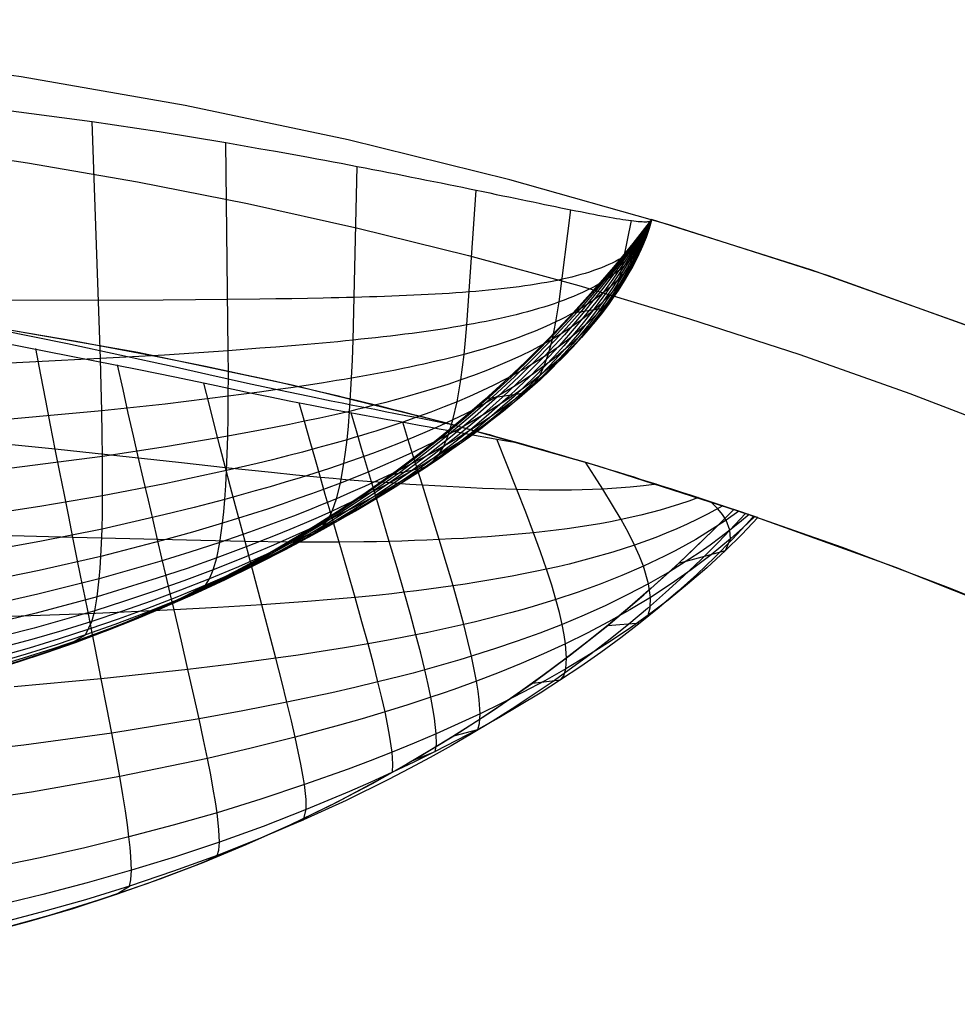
# Model space of a CAD drawing. Header units: millimetres. Extents: x -58 to 58, y -58 to 57.
# Tile 34 of 40: x 9 to 20, y 46 to 57. Entities that reach past the tile are written whole.
import ezdxf

# ---------------------------------------------------------------- set-up
doc = ezdxf.new("R2010")
doc.units = ezdxf.units.MM
doc.header["$MEASUREMENT"] = 0
doc.layers.add('Predefinito', color=5, linetype='Continuous')

msp = doc.modelspace()

# ---------------------------------------------------------------- linework, layer by layer
at = {"layer": 'Predefinito'}
for points in [[(20.39, 53.763), (18.522, 54.435), (16.632, 55.042), (14.722, 55.583), (12.795, 56.058), (10.852, 56.467), (8.897, 56.808), (6.931, 57.081), (4.957, 57.286), (2.976, 57.423), (0.992, 57.491), (-0.992, 57.491), (-2.976, 57.423), (-4.957, 57.286), (-6.931, 57.081), (-8.897, 56.808), (-10.852, 56.467), (-12.795, 56.058), (-14.722, 55.583), (-16.632, 55.042)], [(0, 56.5), (1.254, 56.486), (2.519, 56.444), (3.793, 56.373), (5.077, 56.271), (6.368, 56.14), (7.667, 55.977), (8.971, 55.783), (10.281, 55.557), (11.594, 55.298), (12.911, 55.005), (14.228, 54.679), (15.546, 54.319), (16.864, 53.925), (18.179, 53.496), (19.49, 53.032), (20.797, 52.533)], [(16.413, 55.108), (16.204, 54.841), (15.992, 54.581), (15.777, 54.328), (15.558, 54.083), (15.337, 53.844), (15.113, 53.613), (14.885, 53.388), (14.655, 53.17), (14.422, 52.958), (14.187, 52.753), (13.949, 52.555), (13.708, 52.363), (13.464, 52.177), (13.218, 51.997), (12.97, 51.823), (12.72, 51.656), (12.467, 51.494), (12.212, 51.338), (11.955, 51.187), (11.696, 51.043), (11.435, 50.903), (11.173, 50.769), (10.908, 50.641), (10.642, 50.517), (10.374, 50.399), (10.104, 50.286), (9.56, 50.074), (9.011, 49.881), (8.457, 49.707)], [(16.413, 55.108), (16.188, 54.821), (15.958, 54.54), (15.721, 54.264), (15.477, 53.994), (15.227, 53.729), (14.971, 53.471), (14.708, 53.219), (14.44, 52.974), (14.165, 52.735), (13.885, 52.503), (13.599, 52.278), (13.307, 52.061), (13.01, 51.851), (12.709, 51.648), (12.402, 51.453), (12.09, 51.266), (11.774, 51.086), (11.454, 50.913), (11.13, 50.748), (10.802, 50.591), (10.47, 50.441), (10.135, 50.299), (9.798, 50.164), (9.457, 50.036), (9.114, 49.916), (8.768, 49.802)], [(23.902, 52.297), (22.068, 53.097), (20.206, 53.833), (18.321, 54.503), (16.413, 55.108)], [(21.073, 50.261), (19.326, 50.958), (17.556, 51.595), (15.764, 52.17), (13.954, 52.683), (12.127, 53.134), (10.286, 53.521), (8.433, 53.844), (6.569, 54.103), (4.698, 54.297), (2.821, 54.427), (0.941, 54.492), (-0.941, 54.492), (-2.821, 54.427), (-4.698, 54.297), (-6.569, 54.103), (-8.433, 53.844), (-10.286, 53.521), (-12.127, 53.134), (-13.954, 52.683), (-15.764, 52.17), (-17.556, 51.595)], [(17.391, 51.651), (17.149, 51.406), (16.905, 51.167), (16.657, 50.935), (16.407, 50.709), (16.154, 50.488), (15.898, 50.274), (15.64, 50.066), (15.379, 49.864), (15.116, 49.668), (14.85, 49.477), (14.583, 49.293), (14.314, 49.114), (14.042, 48.941), (13.769, 48.774), (13.495, 48.612), (13.218, 48.456), (12.662, 48.16), (12.1, 47.886), (11.535, 47.633), (10.965, 47.399), (10.393, 47.185), (9.819, 46.989), (9.244, 46.811), (8.668, 46.65)], [(21.253, 50.185), (19.978, 50.706), (18.69, 51.195), (17.391, 51.651)]]:
    msp.add_lwpolyline(points, dxfattribs=at)
at = {"layer": 'Predefinito', "extrusion": (0.459919, 0.537098, 0.707107)}
for points in [[(23.377, 97.594), (23.358, 98.255), (23.352, 98.914), (23.361, 99.571), (23.384, 100.226), (23.421, 100.879), (23.472, 101.53), (23.537, 102.178), (23.618, 102.825), (23.713, 103.469), (23.823, 104.112), (23.948, 104.752), (24.088, 105.39), (24.243, 106.025), (24.414, 106.659), (24.601, 107.29), (24.803, 107.919), (25.021, 108.545), (25.253, 109.164), (25.498, 109.775), (25.756, 110.379), (26.027, 110.975), (26.31, 111.563), (26.606, 112.145), (26.913, 112.719), (27.232, 113.287), (27.562, 113.849), (27.902, 114.404), (28.253, 114.953), (28.985, 116.033), (29.755, 117.091), (30.559, 118.129), (31.394, 119.148), (32.251, 120.147), (33.13, 121.125), (34.033, 122.077), (34.497, 122.541), (34.971, 122.995), (35.456, 123.437), (35.954, 123.866), (36.209, 124.074), (36.467, 124.279), (36.731, 124.479), (36.999, 124.674), (37.272, 124.864), (37.549, 125.047), (37.832, 125.223), (38.118, 125.39), (38.408, 125.549), (38.703, 125.697), (38.852, 125.768), (39.003, 125.836), (39.155, 125.901), (39.308, 125.964), (39.463, 126.023), (39.62, 126.079), (39.778, 126.132), (39.937, 126.182), (40.098, 126.228), (40.259, 126.27), (40.421, 126.308), (40.584, 126.343), (40.747, 126.373), (40.91, 126.398), (41.074, 126.42), (41.238, 126.437), (41.403, 126.45), (41.569, 126.458), (41.735, 126.461), (41.902, 126.46), (42.069, 126.454), (42.236, 126.443), (42.402, 126.428), (42.567, 126.408), (42.731, 126.384), (42.894, 126.355), (43.055, 126.321), (43.215, 126.284), (43.374, 126.242), (43.532, 126.196), (43.688, 126.146), (43.844, 126.092), (43.998, 126.034), (44.152, 125.972), (44.304, 125.907), (44.456, 125.838), (44.606, 125.765), (44.754, 125.689), (44.901, 125.61), (45.045, 125.528), (45.189, 125.443), (45.33, 125.356), (45.469, 125.266), (45.607, 125.174), (45.878, 124.982), (46.142, 124.782), (46.401, 124.574), (46.655, 124.357)], [(15.859, 93.725), (16.806, 94.121), (17.751, 94.542), (18.695, 94.988), (19.637, 95.459), (20.577, 95.955), (21.513, 96.476), (22.447, 97.023), (23.377, 97.594)], [(45.634, 129.75), (45.323, 129.9), (45.166, 129.971), (45.008, 130.039), (44.85, 130.103), (44.69, 130.165), (44.529, 130.223), (44.367, 130.279), (44.205, 130.331), (44.041, 130.38), (43.876, 130.426), (43.71, 130.469), (43.543, 130.508), (43.375, 130.543), (43.206, 130.576), (43.036, 130.605), (42.865, 130.63), (42.694, 130.651), (42.522, 130.669), (42.351, 130.683), (42.179, 130.694), (42.008, 130.7), (41.837, 130.704), (41.666, 130.703), (41.495, 130.699), (41.325, 130.691), (41.155, 130.68), (40.984, 130.665), (40.814, 130.647), (40.644, 130.625), (40.475, 130.599), (40.305, 130.57), (40.135, 130.538), (39.966, 130.502), (39.798, 130.463), (39.631, 130.421), (39.465, 130.376), (39.3, 130.328), (39.136, 130.277), (38.974, 130.223), (38.652, 130.108), (38.335, 129.983), (38.022, 129.847), (37.712, 129.702), (37.406, 129.548), (37.103, 129.385), (36.804, 129.214), (36.51, 129.037), (36.22, 128.853), (35.935, 128.663), (35.655, 128.468), (35.38, 128.268), (34.84, 127.855), (34.315, 127.424), (33.804, 126.979), (33.303, 126.521), (32.812, 126.051), (32.331, 125.572), (31.391, 124.586), (30.476, 123.573), (29.586, 122.541), (28.721, 121.493), (27.884, 120.425), (27.08, 119.337), (26.309, 118.225), (25.576, 117.088), (25.224, 116.51), (24.881, 115.925), (24.55, 115.333), (24.228, 114.734), (23.918, 114.128), (23.619, 113.514), (23.331, 112.893), (23.055, 112.265), (22.792, 111.632), (22.543, 110.996), (22.307, 110.358), (22.086, 109.716), (21.877, 109.071), (21.683, 108.423), (21.502, 107.772), (21.334, 107.118), (21.18, 106.461), (21.039, 105.8), (20.911, 105.137), (20.796, 104.47), (20.695, 103.801), (20.607, 103.128), (20.532, 102.453), (20.47, 101.774), (20.422, 101.092), (20.386, 100.408)], [(20.386, 100.408), (19.418, 99.871), (18.447, 99.363), (17.474, 98.882), (16.499, 98.43)]]:
    msp.add_lwpolyline(points, dxfattribs=at)
at = {"layer": 'Predefinito', "extrusion": (0, 1, 0)}
for points in [[(-16.413, 35), (-16.413, 60)], [(-16.413, 60), (-16.413, 190.552)], [(-17.391, 60.006), (-17.391, 192.542)]]:
    msp.add_lwpolyline(points, dxfattribs=at)
at = {"layer": 'Predefinito', "extrusion": (0.992423, 0.075303, -0.097084)}
msp.add_lwpolyline([(52.618, 30.371), (52.809, 30.128)], dxfattribs=at)
at = {"layer": 'Predefinito', "extrusion": (0.991323, 0.076877, -0.106629)}
msp.add_lwpolyline([(52.365, 30.672), (52.574, 30.384)], dxfattribs=at)
at = {"layer": 'Predefinito', "extrusion": (0.990917, 0.076454, -0.110622)}
msp.add_lwpolyline([(52.249, 30.821), (52.465, 30.511)], dxfattribs=at)
at = {"layer": 'Predefinito', "extrusion": (0.990616, 0.075263, -0.114084)}
msp.add_lwpolyline([(52.14, 30.973), (52.361, 30.642)], dxfattribs=at)
at = {"layer": 'Predefinito', "extrusion": (0.9905, 0.069824, -0.118464)}
msp.add_lwpolyline([(51.96, 31.294), (52.171, 30.939)], dxfattribs=at)
at = {"layer": 'Predefinito', "extrusion": (0.990697, 0.065644, -0.11921)}
msp.add_lwpolyline([(51.893, 31.477), (52.085, 31.133)], dxfattribs=at)
at = {"layer": 'Predefinito', "extrusion": (0.991001, 0.060837, -0.119227)}
msp.add_lwpolyline([(51.843, 31.691), (52.003, 31.381)], dxfattribs=at)
at = {"layer": 'Predefinito', "extrusion": (0.990583, 0.054058, -0.125793)}
msp.add_lwpolyline([(51.723, 32.347), (51.802, 32.166)], dxfattribs=at)
at = {"layer": 'Predefinito', "extrusion": (-0.000582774, 0.999913, 0.013212)}
msp.add_lwpolyline([(-17.175, 59.322), (-17.695, 47.541)], dxfattribs=at)
at = {"layer": 'Predefinito', "extrusion": (1, 0, 0)}
for points in [[(51.651, 190.573), (51.651, 192.542)], [(48.456, 60.003), (48.456, 197.682)]]:
    msp.add_lwpolyline(points, dxfattribs=at)
at = {"layer": 'Predefinito'}
for points in [[(8.139, 56.488, 29.578), (9.741, 56.276, 29.616), (10.539, 56.156, 29.631), (11.334, 56.026, 29.661), (11.731, 55.957, 29.689), (11.929, 55.922, 29.708), (12.126, 55.887, 29.732), (12.322, 55.851, 29.763), (12.42, 55.833, 29.78), (12.517, 55.815, 29.8), (12.614, 55.797, 29.821), (12.71, 55.779, 29.844), (12.806, 55.76, 29.87), (12.901, 55.742, 29.898), (12.996, 55.724, 29.928), (13.09, 55.706, 29.961), (13.183, 55.688, 29.995), (13.276, 55.669, 30.033), (13.368, 55.651, 30.072), (13.459, 55.633, 30.113), (13.55, 55.615, 30.157), (13.639, 55.597, 30.203), (13.728, 55.579, 30.25), (13.816, 55.561, 30.3), (13.903, 55.544, 30.352), (13.989, 55.526, 30.405), (14.074, 55.509, 30.46), (14.158, 55.492, 30.518), (14.241, 55.475, 30.576), (14.322, 55.458, 30.637), (14.403, 55.441, 30.699), (14.482, 55.425, 30.763), (14.56, 55.408, 30.829), (14.637, 55.392, 30.896), (14.712, 55.377, 30.964), (14.786, 55.361, 31.034), (14.859, 55.346, 31.106), (14.931, 55.331, 31.179), (15.001, 55.317, 31.254), (15.07, 55.302, 31.33), (15.137, 55.289, 31.408), (15.202, 55.275, 31.487), (15.267, 55.262, 31.567), (15.329, 55.249, 31.649), (15.391, 55.237, 31.732), (15.45, 55.225, 31.817), (15.508, 55.213, 31.902), (15.564, 55.202, 31.99), (15.619, 55.191, 32.078), (15.672, 55.181, 32.167), (15.723, 55.171, 32.258), (15.773, 55.161, 32.35), (15.821, 55.152, 32.443), (15.867, 55.144, 32.536), (15.911, 55.136, 32.631), (15.954, 55.129, 32.727), (15.994, 55.122, 32.824), (16.033, 55.115, 32.922), (16.071, 55.109, 33.02), (16.106, 55.104, 33.12), (16.139, 55.099, 33.22), (16.171, 55.095, 33.321), (16.2, 55.091, 33.423), (16.228, 55.088, 33.525), (16.254, 55.086, 33.628), (16.278, 55.084, 33.731), (16.3, 55.083, 33.835), (16.32, 55.082, 33.94), (16.338, 55.082, 34.045), (16.354, 55.082, 34.15), (16.368, 55.083, 34.256), (16.381, 55.085, 34.362), (16.391, 55.087, 34.468), (16.399, 55.09, 34.574), (16.406, 55.094, 34.68), (16.41, 55.098, 34.787), (16.412, 55.102, 34.893), (16.413, 55.108, 35)], [(9.457, 50.036, 60), (9.663, 50.153, 52.041), (9.739, 50.315, 48.86), (9.772, 50.442, 47.273), (9.802, 50.609, 45.691), (9.827, 50.822, 44.118), (9.837, 50.948, 43.337), (9.846, 51.089, 42.558), (9.854, 51.245, 41.784), (9.86, 51.416, 41.014), (9.864, 51.605, 40.249), (9.866, 51.811, 39.489), (9.867, 52.036, 38.735), (9.865, 52.28, 37.987), (9.862, 52.543, 37.248), (9.857, 52.825, 36.517), (9.85, 53.124, 35.797), (9.841, 53.445, 35.088), (9.83, 53.787, 34.396), (9.741, 56.276, 29.616)], [(10.802, 50.591, 60), (11.093, 50.746, 50.515), (11.141, 50.823, 48.936), (11.186, 50.93, 47.358), (11.228, 51.072, 45.786), (11.265, 51.255, 44.222), (11.297, 51.486, 42.669), (11.311, 51.621, 41.898), (11.324, 51.77, 41.13), (11.335, 51.934, 40.367), (11.344, 52.114, 39.608), (11.352, 52.31, 38.854), (11.358, 52.523, 38.106), (11.362, 52.753, 37.366), (11.365, 53, 36.633), (11.366, 53.262, 35.909), (11.365, 53.543, 35.195), (11.334, 56.026, 29.661)], [(12.09, 51.266, 60), (12.431, 51.38, 50.645), (12.55, 51.519, 47.532), (12.605, 51.631, 45.98), (12.656, 51.778, 44.435), (12.702, 51.965, 42.899), (12.744, 52.198, 41.375), (12.763, 52.333, 40.619), (12.781, 52.481, 39.866), (12.797, 52.644, 39.118), (12.811, 52.82, 38.374), (12.824, 53.011, 37.637), (12.836, 53.217, 36.906), (12.846, 53.435, 36.183), (12.854, 53.669, 35.468), (12.901, 55.742, 29.898)], [(13.307, 52.061, 60), (13.741, 52.162, 49.425), (13.873, 52.297, 46.412), (13.934, 52.404, 44.913), (13.991, 52.543, 43.42), (14.044, 52.719, 41.937), (14.093, 52.934, 40.466), (14.137, 53.194, 39.008), (14.176, 53.499, 37.569), (14.193, 53.668, 36.859), (14.209, 53.85, 36.154), (14.322, 55.458, 30.637)], [(14.44, 52.974, 60), (14.899, 53.041, 48.49), (15.021, 53.156, 45.624), (15.078, 53.246, 44.198), (15.132, 53.361, 42.779), (15.182, 53.505, 41.367), (15.229, 53.68, 39.965), (15.271, 53.887, 38.576), (15.31, 54.125, 37.204), (15.45, 55.225, 31.817)], [(16.413, 55.108, 38.75), (16.405, 55.076, 38.653), (16.397, 55.044, 38.556), (16.386, 55.013, 38.459), (16.374, 54.983, 38.362), (16.36, 54.954, 38.265), (16.344, 54.925, 38.169), (16.326, 54.897, 38.073), (16.307, 54.869, 37.977), (16.286, 54.843, 37.881), (16.263, 54.816, 37.786), (16.239, 54.791, 37.691), (16.213, 54.766, 37.596), (16.185, 54.742, 37.502), (16.155, 54.718, 37.409), (16.124, 54.695, 37.316), (16.091, 54.673, 37.223), (16.056, 54.651, 37.131), (16.02, 54.63, 37.04), (15.982, 54.609, 36.95), (15.943, 54.589, 36.86), (15.902, 54.57, 36.772), (15.859, 54.551, 36.684), (15.814, 54.533, 36.596), (15.768, 54.516, 36.51), (15.721, 54.499, 36.425), (15.672, 54.482, 36.34), (15.621, 54.466, 36.256), (15.569, 54.451, 36.174), (15.515, 54.436, 36.092), (15.46, 54.422, 36.012), (15.404, 54.408, 35.932), (15.346, 54.395, 35.854), (15.286, 54.382, 35.777), (15.225, 54.37, 35.701), (15.163, 54.358, 35.626), (15.1, 54.347, 35.552), (15.035, 54.336, 35.48), (14.968, 54.326, 35.409), (14.901, 54.316, 35.339), (14.832, 54.306, 35.27), (14.762, 54.297, 35.203), (14.69, 54.289, 35.137), (14.618, 54.28, 35.072), (14.544, 54.273, 35.009), (14.469, 54.265, 34.947), (14.393, 54.258, 34.887), (14.316, 54.251, 34.827), (14.238, 54.245, 34.77), (14.159, 54.239, 34.713), (14.079, 54.233, 34.659), (13.998, 54.227, 34.605), (13.915, 54.222, 34.554), (13.832, 54.217, 34.504), (13.748, 54.213, 34.455), (13.663, 54.208, 34.408), (13.578, 54.204, 34.363), (13.491, 54.2, 34.32), (13.404, 54.197, 34.278), (13.316, 54.193, 34.239), (13.228, 54.19, 34.201), (13.138, 54.187, 34.165), (13.048, 54.184, 34.131), (12.958, 54.181, 34.099), (12.867, 54.179, 34.069), (12.775, 54.176, 34.041), (12.683, 54.174, 34.015), (12.59, 54.172, 33.991), (12.497, 54.17, 33.969), (12.31, 54.167, 33.929), (12.122, 54.163, 33.895), (11.932, 54.16, 33.867), (11.741, 54.158, 33.843), (11.358, 54.153, 33.804), (10.59, 54.146, 33.751), (6.69, 54.141, 33.572)], [(16.413, 55.108, 40), (16.403, 55.067, 39.906), (16.392, 55.027, 39.813), (16.379, 54.987, 39.719), (16.365, 54.949, 39.625), (16.349, 54.911, 39.532), (16.331, 54.873, 39.439), (16.312, 54.836, 39.346), (16.291, 54.8, 39.253), (16.268, 54.765, 39.161), (16.244, 54.73, 39.069), (16.218, 54.696, 38.977), (16.191, 54.662, 38.886), (16.161, 54.63, 38.795), (16.131, 54.598, 38.705), (16.098, 54.566, 38.616), (16.064, 54.535, 38.526), (16.028, 54.505, 38.438), (15.991, 54.475, 38.35), (15.952, 54.447, 38.263), (15.912, 54.418, 38.176), (15.87, 54.391, 38.091), (15.827, 54.364, 38.006), (15.782, 54.337, 37.921), (15.735, 54.311, 37.838), (15.687, 54.286, 37.756), (15.637, 54.261, 37.674), (15.587, 54.237, 37.593), (15.534, 54.214, 37.513), (15.48, 54.191, 37.435), (15.425, 54.168, 37.357), (15.368, 54.146, 37.28), (15.31, 54.125, 37.204), (15.251, 54.104, 37.13), (15.19, 54.084, 37.056), (15.128, 54.064, 36.984), (15.064, 54.045, 36.913), (15, 54.026, 36.843), (14.934, 54.008, 36.774), (14.867, 53.99, 36.706), (14.798, 53.973, 36.64), (14.728, 53.956, 36.575), (14.658, 53.94, 36.511), (14.586, 53.924, 36.448), (14.513, 53.908, 36.387), (14.438, 53.893, 36.326), (14.363, 53.878, 36.268), (14.287, 53.864, 36.21), (14.209, 53.85, 36.154), (14.131, 53.836, 36.099), (14.051, 53.823, 36.046), (13.971, 53.81, 35.994), (13.89, 53.797, 35.944), (13.808, 53.785, 35.895), (13.725, 53.773, 35.847), (13.641, 53.762, 35.802), (13.556, 53.75, 35.758), (13.471, 53.739, 35.715), (13.385, 53.729, 35.674), (13.298, 53.718, 35.635), (13.21, 53.708, 35.598), (13.122, 53.698, 35.563), (13.033, 53.688, 35.529), (12.944, 53.679, 35.498), (12.854, 53.669, 35.468), (12.764, 53.66, 35.44), (12.673, 53.651, 35.414), (12.581, 53.643, 35.39), (12.49, 53.634, 35.367), (12.305, 53.618, 35.327), (12.119, 53.602, 35.292), (11.931, 53.586, 35.263), (11.743, 53.572, 35.237), (11.365, 53.543, 35.195), (10.605, 53.491, 35.135), (8.298, 53.371, 34.998)], [(16.413, 55.108, 51.25), (16.339, 54.962, 51.161), (16.262, 54.817, 51.073), (16.182, 54.675, 50.984), (16.099, 54.534, 50.897), (16.012, 54.396, 50.809), (15.922, 54.259, 50.723), (15.829, 54.125, 50.637), (15.732, 53.992, 50.553), (15.631, 53.862, 50.469), (15.527, 53.734, 50.387), (15.42, 53.608, 50.307), (15.309, 53.485, 50.227), (15.195, 53.363, 50.15), (15.078, 53.244, 50.074), (14.958, 53.126, 49.999), (14.834, 53.011, 49.927), (14.708, 52.898, 49.857), (14.578, 52.787, 49.788), (14.445, 52.678, 49.722), (14.31, 52.571, 49.658), (14.172, 52.466, 49.596), (14.031, 52.363, 49.537), (13.887, 52.261, 49.48), (13.741, 52.162, 49.425), (13.592, 52.065, 49.373), (13.441, 51.97, 49.323), (13.288, 51.876, 49.276), (13.133, 51.785, 49.232), (12.975, 51.695, 49.191), (12.816, 51.607, 49.153), (12.655, 51.521, 49.119), (12.492, 51.437, 49.087), (12.328, 51.354, 49.06), (12.162, 51.273, 49.035), (11.994, 51.194, 49.013), (11.826, 51.117, 48.994), (11.485, 50.967, 48.962), (11.141, 50.823, 48.936), (10.794, 50.687, 48.914), (10.445, 50.556, 48.894), (10.093, 50.432, 48.877), (9.739, 50.315, 48.86), (9.382, 50.203, 48.844), (9.023, 50.098, 48.828), (8.3, 49.907, 48.798)], [(16.413, 55.108, 50), (16.346, 54.962, 49.899), (16.276, 54.819, 49.798), (16.202, 54.678, 49.697), (16.124, 54.538, 49.597), (16.043, 54.401, 49.497), (15.957, 54.267, 49.398), (15.868, 54.134, 49.301), (15.776, 54.003, 49.204), (15.679, 53.875, 49.109), (15.578, 53.749, 49.015), (15.474, 53.626, 48.923), (15.366, 53.505, 48.833), (15.255, 53.385, 48.744), (15.14, 53.269, 48.657), (15.021, 53.154, 48.573), (14.899, 53.041, 48.49), (14.774, 52.931, 48.41), (14.645, 52.823, 48.332), (14.513, 52.717, 48.256), (14.378, 52.613, 48.183), (14.24, 52.511, 48.112), (14.099, 52.411, 48.045), (13.955, 52.313, 47.979), (13.808, 52.217, 47.917), (13.659, 52.124, 47.857), (13.507, 52.032, 47.801), (13.353, 51.942, 47.747), (13.196, 51.853, 47.697), (13.038, 51.767, 47.65), (12.877, 51.682, 47.607), (12.714, 51.6, 47.567), (12.55, 51.519, 47.532), (12.384, 51.439, 47.5), (12.216, 51.362, 47.472), (12.047, 51.286, 47.447), (11.877, 51.211, 47.425), (11.533, 51.068, 47.388), (11.186, 50.93, 47.358), (10.836, 50.799, 47.333), (10.484, 50.674, 47.311), (10.129, 50.555, 47.292), (9.772, 50.442, 47.273), (9.052, 50.234, 47.236), (8.323, 50.05, 47.202)], [(16.413, 55.108, 41.25), (16.387, 55.012, 41.071), (16.356, 54.918, 40.892), (16.318, 54.828, 40.713), (16.274, 54.74, 40.536), (16.224, 54.654, 40.36), (16.167, 54.572, 40.185), (16.104, 54.492, 40.012), (16.07, 54.453, 39.926), (16.035, 54.414, 39.841), (15.998, 54.377, 39.756), (15.96, 54.34, 39.672), (15.92, 54.303, 39.589), (15.879, 54.268, 39.506), (15.836, 54.233, 39.424), (15.792, 54.198, 39.343), (15.746, 54.164, 39.262), (15.699, 54.131, 39.183), (15.65, 54.098, 39.104), (15.6, 54.066, 39.026), (15.549, 54.035, 38.948), (15.496, 54.004, 38.872), (15.442, 53.974, 38.797), (15.386, 53.944, 38.722), (15.329, 53.915, 38.649), (15.271, 53.887, 38.576), (15.212, 53.859, 38.505), (15.151, 53.831, 38.435), (15.089, 53.804, 38.365), (15.025, 53.778, 38.297), (14.961, 53.752, 38.23), (14.895, 53.727, 38.164), (14.828, 53.702, 38.099), (14.76, 53.678, 38.035), (14.691, 53.654, 37.973), (14.62, 53.63, 37.911), (14.549, 53.607, 37.851), (14.476, 53.585, 37.792), (14.403, 53.563, 37.735), (14.328, 53.541, 37.678), (14.176, 53.499, 37.569), (14.098, 53.479, 37.516), (14.019, 53.459, 37.465), (13.94, 53.44, 37.415), (13.859, 53.421, 37.367), (13.778, 53.402, 37.319), (13.696, 53.383, 37.274), (13.613, 53.365, 37.23), (13.529, 53.347, 37.187), (13.445, 53.33, 37.146), (13.36, 53.313, 37.106), (13.274, 53.296, 37.069), (13.187, 53.28, 37.033), (13.1, 53.264, 36.998), (13.013, 53.248, 36.966), (12.924, 53.232, 36.935), (12.836, 53.217, 36.906), (12.746, 53.201, 36.878), (12.657, 53.186, 36.853), (12.566, 53.172, 36.829), (12.476, 53.157, 36.807), (12.293, 53.129, 36.767), (12.109, 53.102, 36.732), (11.924, 53.075, 36.702), (11.739, 53.049, 36.676), (11.365, 53, 36.633), (10.614, 52.907, 36.568), (9.857, 52.825, 36.517), (8.328, 52.687, 36.42)], [(16.413, 55.108, 48.75), (16.353, 54.964, 48.636), (16.289, 54.823, 48.523), (16.221, 54.684, 48.41), (16.148, 54.547, 48.297), (16.072, 54.413, 48.186), (15.992, 54.281, 48.075), (15.907, 54.151, 47.965), (15.818, 54.023, 47.857), (15.725, 53.898, 47.75), (15.628, 53.776, 47.645), (15.527, 53.655, 47.541), (15.421, 53.537, 47.44), (15.312, 53.422, 47.34), (15.199, 53.308, 47.243), (15.082, 53.197, 47.148), (14.961, 53.089, 47.055), (14.837, 52.982, 46.965), (14.709, 52.878, 46.877), (14.578, 52.776, 46.793), (14.443, 52.676, 46.711), (14.305, 52.578, 46.632), (14.164, 52.482, 46.555), (14.02, 52.388, 46.482), (13.873, 52.297, 46.412), (13.723, 52.207, 46.345), (13.57, 52.119, 46.282), (13.415, 52.033, 46.222), (13.257, 51.949, 46.165), (13.097, 51.867, 46.113), (12.935, 51.786, 46.064), (12.771, 51.708, 46.02), (12.605, 51.631, 45.98), (12.437, 51.555, 45.944), (12.268, 51.481, 45.913), (12.097, 51.409, 45.885), (11.925, 51.339, 45.86), (11.578, 51.202, 45.819), (11.228, 51.072, 45.786), (10.874, 50.947, 45.758), (10.519, 50.829, 45.734), (9.802, 50.609, 45.691), (9.076, 50.411, 45.65), (8.343, 50.237, 45.612)], [(16.413, 55.108, 42.5), (16.382, 54.999, 42.33), (16.346, 54.892, 42.16), (16.304, 54.789, 41.991), (16.256, 54.688, 41.823), (16.202, 54.589, 41.656), (16.142, 54.494, 41.49), (16.076, 54.401, 41.326), (16.004, 54.31, 41.164), (15.927, 54.223, 41.004), (15.843, 54.138, 40.847), (15.754, 54.055, 40.692), (15.66, 53.975, 40.54), (15.56, 53.898, 40.392), (15.455, 53.823, 40.246), (15.344, 53.75, 40.104), (15.229, 53.68, 39.965), (15.108, 53.612, 39.831), (14.983, 53.546, 39.7), (14.852, 53.482, 39.574), (14.718, 53.421, 39.452), (14.579, 53.361, 39.334), (14.435, 53.304, 39.221), (14.288, 53.248, 39.112), (14.137, 53.194, 39.008), (13.982, 53.142, 38.909), (13.823, 53.092, 38.816), (13.662, 53.043, 38.727), (13.497, 52.996, 38.644), (13.413, 52.973, 38.605), (13.329, 52.95, 38.567), (13.244, 52.927, 38.531), (13.159, 52.905, 38.496), (13.073, 52.884, 38.463), (12.986, 52.862, 38.432), (12.899, 52.841, 38.402), (12.811, 52.82, 38.374), (12.723, 52.8, 38.348), (12.634, 52.78, 38.323), (12.456, 52.74, 38.279), (12.275, 52.701, 38.24), (12.094, 52.664, 38.206), (11.911, 52.627, 38.176), (11.727, 52.592, 38.15), (11.358, 52.523, 38.106), (10.615, 52.395, 38.04), (9.865, 52.28, 37.987), (8.349, 52.087, 37.888)], [(16.413, 55.108, 47.5), (16.359, 54.968, 47.374), (16.301, 54.83, 47.248), (16.239, 54.695, 47.123), (16.172, 54.562, 46.999), (16.1, 54.431, 46.875), (16.024, 54.303, 46.753), (15.944, 54.177, 46.631), (15.859, 54.054, 46.512), (15.769, 53.933, 46.393), (15.675, 53.815, 46.277), (15.577, 53.699, 46.162), (15.474, 53.586, 46.05), (15.367, 53.475, 45.94), (15.256, 53.366, 45.832), (15.141, 53.26, 45.727), (15.021, 53.156, 45.624), (14.898, 53.054, 45.524), (14.771, 52.955, 45.427), (14.64, 52.858, 45.334), (14.505, 52.763, 45.243), (14.368, 52.67, 45.155), (14.226, 52.579, 45.071), (14.082, 52.49, 44.99), (13.934, 52.404, 44.913), (13.783, 52.319, 44.839), (13.629, 52.236, 44.768), (13.473, 52.155, 44.702), (13.314, 52.076, 44.64), (13.153, 51.999, 44.582), (12.989, 51.924, 44.528), (12.823, 51.85, 44.479), (12.656, 51.778, 44.435), (12.486, 51.707, 44.396), (12.315, 51.638, 44.361), (12.143, 51.571, 44.33), (11.969, 51.505, 44.303), (11.619, 51.377, 44.258), (11.265, 51.255, 44.222), (10.908, 51.139, 44.191), (10.55, 51.028, 44.165), (9.827, 50.822, 44.118), (9.095, 50.638, 44.074), (8.357, 50.474, 44.032)], [(16.413, 55.108, 43.75), (16.377, 54.988, 43.59), (16.336, 54.871, 43.431), (16.289, 54.756, 43.272), (16.237, 54.644, 43.114), (16.179, 54.535, 42.956), (16.115, 54.428, 42.801), (16.046, 54.324, 42.647), (15.971, 54.223, 42.494), (15.891, 54.124, 42.344), (15.805, 54.028, 42.196), (15.714, 53.935, 42.051), (15.618, 53.844, 41.908), (15.516, 53.756, 41.768), (15.41, 53.67, 41.631), (15.298, 53.586, 41.497), (15.182, 53.505, 41.367), (15.061, 53.426, 41.241), (14.935, 53.349, 41.118), (14.805, 53.275, 40.999), (14.671, 53.203, 40.884), (14.532, 53.133, 40.773), (14.39, 53.065, 40.666), (14.243, 52.999, 40.564), (14.093, 52.934, 40.466), (13.939, 52.872, 40.373), (13.782, 52.811, 40.284), (13.622, 52.753, 40.201), (13.459, 52.695, 40.122), (13.293, 52.64, 40.049), (13.124, 52.585, 39.982), (13.039, 52.559, 39.951), (12.954, 52.533, 39.921), (12.867, 52.507, 39.893), (12.781, 52.481, 39.866), (12.606, 52.431, 39.818), (12.429, 52.383, 39.775), (12.251, 52.335, 39.737), (12.072, 52.289, 39.705), (11.891, 52.243, 39.676), (11.709, 52.199, 39.65), (11.344, 52.114, 39.608), (10.608, 51.955, 39.542), (9.866, 51.811, 39.489), (9.117, 51.683, 39.438), (8.363, 51.569, 39.389)], [(16.413, 55.108, 46.25), (16.365, 54.973, 46.112), (16.313, 54.84, 45.975), (16.256, 54.71, 45.838), (16.194, 54.582, 45.702), (16.128, 54.457, 45.567), (16.056, 54.334, 45.433), (15.98, 54.214, 45.3), (15.898, 54.096, 45.169), (15.812, 53.981, 45.039), (15.721, 53.869, 44.912), (15.625, 53.759, 44.787), (15.525, 53.651, 44.664), (15.42, 53.546, 44.543), (15.31, 53.444, 44.425), (15.196, 53.344, 44.31), (15.078, 53.246, 44.198), (14.956, 53.15, 44.089), (14.829, 53.057, 43.983), (14.699, 52.966, 43.88), (14.564, 52.877, 43.781), (14.426, 52.791, 43.686), (14.285, 52.706, 43.593), (14.14, 52.624, 43.505), (13.991, 52.543, 43.42), (13.839, 52.465, 43.34), (13.685, 52.388, 43.263), (13.527, 52.313, 43.19), (13.367, 52.24, 43.122), (13.204, 52.169, 43.059), (13.039, 52.099, 43.001), (12.872, 52.031, 42.947), (12.702, 51.965, 42.899), (12.531, 51.9, 42.857), (12.359, 51.837, 42.819), (12.184, 51.775, 42.786), (12.009, 51.714, 42.756), (11.832, 51.655, 42.731), (11.654, 51.598, 42.708), (11.297, 51.486, 42.669), (10.937, 51.379, 42.636), (10.575, 51.278, 42.608), (9.846, 51.089, 42.558), (9.109, 50.92, 42.51), (8.366, 50.771, 42.465)], [(16.413, 55.108, 45), (16.371, 54.979, 44.851), (16.325, 54.853, 44.702), (16.273, 54.73, 44.554), (16.216, 54.609, 44.407), (16.154, 54.491, 44.26), (16.086, 54.375, 44.115), (16.014, 54.262, 43.971), (15.936, 54.152, 43.829), (15.852, 54.044, 43.689), (15.764, 53.939, 43.552), (15.671, 53.837, 43.416), (15.573, 53.737, 43.283), (15.469, 53.639, 43.152), (15.362, 53.544, 43.025), (15.249, 53.451, 42.9), (15.132, 53.361, 42.779), (15.01, 53.273, 42.661), (14.884, 53.187, 42.546), (14.754, 53.104, 42.435), (14.62, 53.023, 42.328), (14.481, 52.944, 42.224), (14.339, 52.867, 42.125), (14.194, 52.792, 42.029), (14.044, 52.719, 41.937), (13.892, 52.647, 41.85), (13.736, 52.578, 41.767), (13.577, 52.511, 41.689), (13.415, 52.445, 41.616), (13.251, 52.381, 41.547), (13.084, 52.318, 41.485), (12.915, 52.257, 41.427), (12.744, 52.198, 41.375), (12.571, 52.14, 41.33), (12.397, 52.083, 41.289), (12.221, 52.028, 41.254), (12.043, 51.974, 41.222), (11.864, 51.921, 41.195), (11.685, 51.87, 41.171), (11.324, 51.77, 41.13), (10.96, 51.675, 41.095), (10.595, 51.584, 41.066), (9.86, 51.416, 41.014), (9.117, 51.266, 40.964), (8.368, 51.133, 40.917)], [(16.413, 55.108, 56.25), (16.21, 54.823, 56.174), (16.001, 54.543, 56.098), (15.784, 54.268, 56.023), (15.559, 54, 55.95), (15.325, 53.738, 55.879), (15.083, 53.483, 55.81), (14.833, 53.234, 55.744), (14.574, 52.993, 55.681), (14.308, 52.757, 55.621), (14.035, 52.529, 55.566), (13.754, 52.307, 55.514), (13.465, 52.093, 55.466), (13.17, 51.885, 55.422), (12.868, 51.685, 55.383), (12.56, 51.491, 55.349), (12.247, 51.305, 55.321), (11.927, 51.126, 55.298), (11.603, 50.955, 55.281), (11.275, 50.79, 55.267), (10.942, 50.633, 55.256), (10.606, 50.484, 55.246), (10.267, 50.341, 55.238), (9.925, 50.206, 55.231), (9.58, 50.078, 55.224), (9.232, 49.958, 55.216), (8.882, 49.844, 55.21), (8.53, 49.736, 55.203)], [(16.413, 55.108, 55), (16.222, 54.821, 54.898), (16.023, 54.539, 54.798), (15.815, 54.264, 54.698), (15.598, 53.995, 54.601), (15.372, 53.733, 54.506), (15.136, 53.478, 54.414), (14.89, 53.23, 54.326), (14.635, 52.99, 54.242), (14.372, 52.756, 54.163), (14.1, 52.529, 54.088), (13.82, 52.31, 54.019), (13.532, 52.097, 53.955), (13.236, 51.892, 53.897), (12.933, 51.694, 53.845), (12.623, 51.503, 53.799), (12.307, 51.319, 53.762), (11.986, 51.143, 53.732), (11.659, 50.973, 53.708), (11.328, 50.811, 53.69), (10.993, 50.656, 53.675), (10.654, 50.508, 53.662), (10.313, 50.368, 53.651), (9.969, 50.234, 53.641), (9.622, 50.108, 53.632), (9.272, 49.988, 53.622), (8.92, 49.875, 53.613), (8.566, 49.769, 53.604)], [(16.413, 55.108, 53.75), (16.235, 54.819, 53.623), (16.047, 54.536, 53.497), (15.95, 54.397, 53.435), (15.85, 54.259, 53.373), (15.747, 54.124, 53.312), (15.642, 53.99, 53.251), (15.533, 53.859, 53.191), (15.422, 53.729, 53.133), (15.309, 53.601, 53.075), (15.192, 53.475, 53.018), (15.073, 53.351, 52.963), (14.952, 53.228, 52.908), (14.827, 53.108, 52.855), (14.701, 52.989, 52.803), (14.571, 52.872, 52.753), (14.44, 52.757, 52.704), (14.306, 52.644, 52.657), (14.169, 52.533, 52.611), (14.03, 52.424, 52.567), (13.889, 52.316, 52.524), (13.746, 52.211, 52.483), (13.601, 52.107, 52.444), (13.453, 52.005, 52.407), (13.304, 51.905, 52.372), (13.153, 51.807, 52.338), (12.999, 51.71, 52.307), (12.844, 51.615, 52.277), (12.688, 51.523, 52.25), (12.529, 51.431, 52.225), (12.369, 51.342, 52.203), (12.045, 51.169, 52.166), (11.715, 51.003, 52.136), (11.381, 50.844, 52.113), (11.044, 50.692, 52.094), (10.703, 50.547, 52.079), (10.359, 50.409, 52.065), (10.012, 50.277, 52.052), (9.663, 50.153, 52.041), (9.311, 50.036, 52.029), (8.956, 49.925, 52.017), (8.6, 49.82, 52.006)], [(16.413, 55.108, 52.5), (16.332, 54.962, 52.424), (16.248, 54.817, 52.348), (16.162, 54.675, 52.272), (16.073, 54.534, 52.197), (15.981, 54.395, 52.122), (15.886, 54.257, 52.048), (15.788, 54.122, 51.974), (15.687, 53.989, 51.902), (15.582, 53.857, 51.83), (15.475, 53.728, 51.76), (15.364, 53.601, 51.691), (15.251, 53.476, 51.623), (15.134, 53.353, 51.556), (15.015, 53.231, 51.491), (14.893, 53.112, 51.427), (14.768, 52.995, 51.365), (14.64, 52.88, 51.305), (14.509, 52.766, 51.246), (14.376, 52.655, 51.189), (14.24, 52.545, 51.134), (14.101, 52.438, 51.081), (13.96, 52.332, 51.03), (13.817, 52.229, 50.981), (13.671, 52.127, 50.934), (13.523, 52.027, 50.89), (13.373, 51.929, 50.847), (13.221, 51.833, 50.807), (13.067, 51.739, 50.769), (12.91, 51.646, 50.734), (12.752, 51.556, 50.702), (12.593, 51.467, 50.672), (12.431, 51.38, 50.645), (12.268, 51.294, 50.621), (12.104, 51.211, 50.6), (11.771, 51.049, 50.565), (11.434, 50.894, 50.537), (11.093, 50.746, 50.515), (10.75, 50.604, 50.496), (10.403, 50.47, 50.479), (10.054, 50.342, 50.464), (9.702, 50.22, 50.45), (9.348, 50.106, 50.436), (8.991, 49.997, 50.422), (8.633, 49.895, 50.409)], [(16.413, 55.108, 58.75), (16.193, 54.824, 58.725), (15.967, 54.544, 58.699), (15.735, 54.27, 58.674), (15.496, 54.002, 58.65), (15.251, 53.739, 58.626), (14.998, 53.483, 58.603), (14.74, 53.233, 58.581), (14.474, 52.989, 58.56), (14.203, 52.751, 58.54), (13.925, 52.52, 58.522), (13.641, 52.297, 58.504), (13.351, 52.08, 58.488), (13.056, 51.87, 58.474), (12.755, 51.667, 58.461), (12.448, 51.472, 58.449), (12.137, 51.284, 58.44), (11.82, 51.103, 58.433), (11.499, 50.93, 58.427), (11.174, 50.764, 58.422), (10.845, 50.606, 58.418), (10.513, 50.455, 58.415), (10.177, 50.312, 58.413), (9.838, 50.176, 58.41), (9.497, 50.048, 58.408), (9.152, 49.927, 58.405), (8.805, 49.812, 58.403)], [(16.413, 55.108, 57.5), (16.2, 54.824, 57.449), (15.982, 54.545, 57.399), (15.756, 54.271, 57.349), (15.524, 54.003, 57.3), (15.284, 53.741, 57.252), (15.037, 53.486, 57.206), (14.782, 53.236, 57.162), (14.52, 52.994, 57.12), (14.251, 52.757, 57.081), (13.976, 52.527, 57.043), (13.693, 52.305, 57.009), (13.405, 52.088, 56.977), (13.11, 51.879, 56.948), (12.808, 51.677, 56.922), (12.502, 51.483, 56.899), (12.189, 51.295, 56.88), (11.872, 51.115, 56.865), (11.55, 50.942, 56.854), (11.223, 50.777, 56.844), (10.893, 50.618, 56.837), (10.559, 50.468, 56.831), (10.221, 50.325, 56.825), (9.881, 50.189, 56.82), (9.538, 50.06, 56.816), (9.192, 49.939, 56.811), (8.844, 49.824, 56.806)], [(15.477, 53.994, 60), (15.859, 54.054, 46.512), (15.971, 54.223, 42.494), (16.035, 54.414, 39.841), (16.171, 55.095, 33.321)], [(14.065, 52.654, 30.258), (13.951, 52.676, 30.189), (13.836, 52.699, 30.122), (13.719, 52.721, 30.057), (13.601, 52.745, 29.995), (13.481, 52.768, 29.936), (13.359, 52.792, 29.878), (13.236, 52.816, 29.824), (13.112, 52.84, 29.772), (12.982, 52.866, 29.722), (12.852, 52.891, 29.675), (12.721, 52.917, 29.63), (12.591, 52.943, 29.589), (12.334, 52.996, 29.514), (12.082, 53.049, 29.448), (11.836, 53.102, 29.391), (11.595, 53.154, 29.341), (11.134, 53.256, 29.257), (10.697, 53.354, 29.186), (9.448, 53.625, 29.023), (8.638, 53.787, 28.927), (7.791, 53.94, 28.842)], [(8.589, 53.819, 28.895), (9.55, 53.657, 28.965), (10.438, 53.491, 29.035), (10.794, 53.42, 29.07), (11.095, 53.359, 29.105), (11.352, 53.305, 29.141), (11.572, 53.257, 29.177), (11.762, 53.216, 29.213), (11.929, 53.178, 29.248), (12.079, 53.145, 29.284), (12.214, 53.114, 29.32), (12.338, 53.085, 29.356), (12.452, 53.058, 29.392), (12.559, 53.033, 29.428), (12.659, 53.01, 29.464), (12.752, 52.987, 29.5), (12.841, 52.966, 29.535), (12.925, 52.945, 29.571), (13.006, 52.925, 29.607), (13.156, 52.888, 29.679), (13.293, 52.854, 29.751), (13.421, 52.822, 29.823), (13.542, 52.791, 29.895), (13.657, 52.761, 29.967), (13.765, 52.733, 30.038), (13.868, 52.706, 30.11), (13.966, 52.68, 30.182), (14.06, 52.655, 30.254), (14.15, 52.631, 30.326), (14.237, 52.608, 30.398), (14.32, 52.585, 30.47), (14.401, 52.563, 30.542), (14.478, 52.542, 30.614), (14.553, 52.521, 30.686), (14.694, 52.482, 30.829), (14.829, 52.444, 30.973)], [(8.664, 53.643, 29.102), (10.299, 53.321, 29.304), (10.727, 53.232, 29.365), (11.164, 53.139, 29.436), (11.625, 53.042, 29.522), (11.865, 52.992, 29.573), (12.111, 52.943, 29.63), (12.363, 52.893, 29.696), (12.619, 52.843, 29.772), (12.749, 52.819, 29.814), (12.88, 52.795, 29.858), (13.01, 52.771, 29.906), (13.139, 52.747, 29.956), (13.267, 52.724, 30.009), (13.393, 52.701, 30.065), (13.517, 52.679, 30.124), (13.64, 52.656, 30.185), (13.761, 52.634, 30.249), (13.88, 52.613, 30.316), (13.998, 52.591, 30.385), (14.115, 52.57, 30.456), (14.3, 52.537, 30.577), (14.48, 52.505, 30.703), (14.657, 52.474, 30.835), (14.829, 52.444, 30.973)], [(10.034, 47.06, 60.001), (10.188, 47.158, 52.296), (10.205, 47.232, 50.336), (10.211, 47.346, 48.361), (10.204, 47.512, 46.371), (10.195, 47.619, 45.371), (10.181, 47.743, 44.37), (10.162, 47.888, 43.368), (10.138, 48.055, 42.365), (10.107, 48.246, 41.362), (10.071, 48.463, 40.361), (10.027, 48.708, 39.361), (9.976, 48.982, 38.365), (9.918, 49.289, 37.373), (9.851, 49.628, 36.391), (9.778, 50, 35.42), (9.738, 50.198, 34.94), (9.697, 50.405, 34.463), (9.653, 50.62, 33.99), (9.608, 50.843, 33.522), (9.561, 51.076, 33.059), (9.513, 51.317, 32.6), (9.463, 51.566, 32.146), (9.411, 51.825, 31.699), (9.357, 52.093, 31.257), (9.302, 52.369, 30.821), (9.246, 52.655, 30.392), (9.188, 52.95, 29.97), (9.129, 53.255, 29.556), (9.069, 53.568, 29.149)], [(11.067, 47.439, 60.001), (11.232, 47.524, 52.345), (11.252, 47.585, 50.396), (11.259, 47.683, 48.433), (11.254, 47.828, 46.455), (11.231, 48.033, 44.468), (11.211, 48.163, 43.472), (11.186, 48.313, 42.475), (11.155, 48.484, 41.478), (11.116, 48.68, 40.482), (11.07, 48.902, 39.488), (11.017, 49.151, 38.496), (10.955, 49.43, 37.509), (10.884, 49.74, 36.529), (10.806, 50.08, 35.561), (10.719, 50.451, 34.605), (10.673, 50.648, 34.133), (10.625, 50.854, 33.664), (10.574, 51.068, 33.2), (10.522, 51.29, 32.741), (10.468, 51.52, 32.286), (10.412, 51.759, 31.837), (10.355, 52.006, 31.394), (10.296, 52.262, 30.956), (10.235, 52.527, 30.524), (10.173, 52.8, 30.099), (10.11, 53.082, 29.681), (10.046, 53.373, 29.271)], [(12.086, 47.88, 60.002), (12.262, 47.946, 52.404), (12.294, 48.07, 48.52), (12.292, 48.192, 46.557), (12.272, 48.368, 44.585), (12.254, 48.48, 43.596), (12.23, 48.61, 42.607), (12.2, 48.761, 41.617), (12.163, 48.933, 40.628), (12.118, 49.129, 39.64), (12.065, 49.35, 38.654), (12.003, 49.599, 37.672), (11.933, 49.875, 36.697), (11.854, 50.179, 35.732), (11.766, 50.512, 34.778), (11.669, 50.875, 33.838), (11.618, 51.067, 33.374), (11.565, 51.268, 32.914), (11.509, 51.476, 32.458), (11.452, 51.692, 32.007), (11.393, 51.916, 31.562), (11.333, 52.148, 31.121), (11.27, 52.388, 30.687), (11.206, 52.636, 30.258), (11.141, 52.893, 29.836), (11.074, 53.158, 29.421)], [(13.085, 48.383, 60.003), (13.322, 48.515, 48.643), (13.329, 48.611, 46.701), (13.319, 48.755, 44.749), (13.289, 48.959, 42.793), (13.265, 49.087, 41.814), (13.234, 49.234, 40.835), (13.196, 49.402, 39.857), (13.149, 49.592, 38.881), (13.095, 49.807, 37.907), (13.031, 50.046, 36.939), (12.958, 50.31, 35.98), (12.877, 50.6, 35.031), (12.786, 50.916, 34.094), (12.687, 51.259, 33.17), (12.579, 51.631, 32.262), (12.522, 51.828, 31.815), (12.464, 52.032, 31.373), (12.403, 52.243, 30.935), (12.341, 52.462, 30.503), (12.277, 52.688, 30.076), (12.212, 52.923, 29.656)], [(13.574, 48.658, 60.003), (13.833, 48.762, 48.73), (13.847, 48.845, 46.803), (13.845, 48.974, 44.866), (13.824, 49.159, 42.925), (13.805, 49.275, 41.954), (13.78, 49.409, 40.983), (13.748, 49.563, 40.012), (13.708, 49.737, 39.042), (13.66, 49.934, 38.075), (13.602, 50.153, 37.114), (13.536, 50.395, 36.16), (13.461, 50.662, 35.215), (13.377, 50.953, 34.282), (13.284, 51.269, 33.36), (13.182, 51.611, 32.454), (13.072, 51.981, 31.563), (13.014, 52.176, 31.125), (12.954, 52.378, 30.691), (12.892, 52.588, 30.263), (12.829, 52.804, 29.84)], [(14.056, 48.949, 60.004), (14.339, 49.026, 48.841), (14.36, 49.098, 46.932), (14.368, 49.212, 45.015), (14.357, 49.377, 43.093), (14.344, 49.481, 42.131), (14.324, 49.602, 41.169), (14.298, 49.741, 40.208), (14.265, 49.899, 39.248), (14.223, 50.077, 38.29), (14.173, 50.276, 37.336), (14.113, 50.496, 36.39), (14.045, 50.738, 35.452), (13.967, 51.003, 34.524), (13.88, 51.29, 33.607), (13.784, 51.602, 32.703), (13.679, 51.939, 31.814), (13.566, 52.302, 30.942), (13.506, 52.493, 30.513), (13.445, 52.692, 30.089)], [(16.475, 51.95, 34.01), (16.317, 51.93, 33.836), (16.157, 51.914, 33.666), (15.995, 51.902, 33.501), (15.831, 51.892, 33.34), (15.708, 51.887, 33.224), (15.583, 51.883, 33.11), (15.458, 51.881, 32.999), (15.331, 51.88, 32.89), (15.202, 51.88, 32.784), (15.072, 51.881, 32.681), (14.941, 51.883, 32.581), (14.807, 51.886, 32.483), (14.673, 51.89, 32.389), (14.536, 51.895, 32.297), (14.398, 51.901, 32.208), (14.258, 51.907, 32.123), (14.116, 51.914, 32.041), (13.972, 51.922, 31.962), (13.826, 51.93, 31.886), (13.679, 51.939, 31.814), (13.53, 51.949, 31.746), (13.378, 51.959, 31.681), (13.226, 51.97, 31.62), (13.072, 51.981, 31.563), (12.918, 51.993, 31.51), (12.765, 52.005, 31.461), (12.614, 52.018, 31.415), (12.464, 52.032, 31.373), (12.169, 52.06, 31.296), (11.882, 52.089, 31.23), (11.333, 52.148, 31.121), (10.808, 52.206, 31.032), (9.302, 52.369, 30.821), (8.298, 52.468, 30.701)], [(14.993, 49.578, 60.005), (15.328, 49.616, 49.125), (15.366, 49.665, 47.264), (15.391, 49.749, 45.397), (15.398, 49.874, 43.525), (15.385, 50.048, 41.652), (15.368, 50.156, 40.715), (15.345, 50.279, 39.779), (15.313, 50.419, 38.844), (15.272, 50.574, 37.913), (15.221, 50.747, 36.988), (15.16, 50.937, 36.069), (15.088, 51.145, 35.157), (15.005, 51.371, 34.255), (14.912, 51.618, 33.363), (14.807, 51.886, 32.483), (14.692, 52.176, 31.617), (14.567, 52.49, 30.767)], [(14.829, 52.444, 30.973), (15.022, 52.389, 31.2), (15.113, 52.363, 31.313), (15.2, 52.337, 31.427), (15.284, 52.313, 31.54), (15.364, 52.29, 31.654), (15.44, 52.267, 31.767), (15.514, 52.245, 31.881), (15.584, 52.224, 31.994), (15.651, 52.204, 32.108), (15.778, 52.166, 32.335), (15.895, 52.13, 32.562), (16.004, 52.097, 32.789), (16.105, 52.066, 33.015), (16.199, 52.037, 33.242), (16.287, 52.009, 33.469), (16.369, 51.984, 33.696), (16.447, 51.959, 33.923), (16.519, 51.936, 34.15), (16.651, 51.894, 34.604), (16.768, 51.856, 35.057), (16.872, 51.823, 35.511), (16.966, 51.792, 35.964), (17.05, 51.764, 36.417), (17.195, 51.716, 37.323), (17.313, 51.677, 38.23), (17.409, 51.645, 39.137), (17.486, 51.619, 40.045), (17.595, 51.582, 41.859), (17.655, 51.561, 43.674), (17.679, 51.553, 45.489), (17.65, 51.563, 49.117), (17.391, 51.651, 60.006)], [(15.889, 50.267, 60.005), (16.276, 50.296, 49.474), (16.372, 50.39, 45.872), (16.397, 50.478, 44.064), (16.4, 50.601, 42.255), (16.375, 50.764, 40.445), (16.315, 50.972, 38.639), (16.268, 51.092, 37.741), (16.209, 51.225, 36.848), (16.136, 51.37, 35.96), (16.05, 51.528, 35.079), (15.948, 51.702, 34.205), (15.831, 51.892, 33.34), (15.732, 52.047, 32.698), (15.624, 52.212, 32.062)], [(16.97, 51.791, 35.984), (16.858, 51.75, 35.864), (16.744, 51.711, 35.746), (16.516, 51.642, 35.516), (16.284, 51.581, 35.293), (16.05, 51.528, 35.079), (15.923, 51.503, 34.967), (15.795, 51.48, 34.858), (15.666, 51.458, 34.751), (15.536, 51.438, 34.647), (15.405, 51.419, 34.545), (15.273, 51.402, 34.446), (15.14, 51.386, 34.349), (15.005, 51.371, 34.255), (14.869, 51.358, 34.164), (14.732, 51.346, 34.075), (14.594, 51.334, 33.99), (14.454, 51.324, 33.907), (14.312, 51.314, 33.827), (14.17, 51.305, 33.75), (14.025, 51.298, 33.677), (13.88, 51.29, 33.607), (13.733, 51.284, 33.54), (13.584, 51.278, 33.477), (13.434, 51.273, 33.417), (13.284, 51.269, 33.36), (13.133, 51.265, 33.308), (12.983, 51.263, 33.259), (12.687, 51.259, 33.17), (12.396, 51.259, 33.093), (12.112, 51.26, 33.026), (11.565, 51.268, 32.914), (11.039, 51.278, 32.821), (9.513, 51.317, 32.6), (8.494, 51.345, 32.473)], [(17.263, 51.694, 37.828), (17.08, 51.594, 37.644), (16.959, 51.533, 37.524), (16.836, 51.474, 37.407), (16.712, 51.419, 37.291), (16.588, 51.366, 37.177), (16.462, 51.317, 37.065), (16.209, 51.225, 36.848), (15.952, 51.142, 36.639), (15.692, 51.067, 36.44), (15.56, 51.032, 36.343), (15.428, 50.998, 36.249), (15.294, 50.967, 36.158), (15.16, 50.937, 36.069), (15.024, 50.908, 35.982), (14.887, 50.88, 35.898), (14.75, 50.854, 35.817), (14.611, 50.829, 35.738), (14.471, 50.805, 35.662), (14.33, 50.782, 35.589), (14.188, 50.759, 35.519), (14.045, 50.738, 35.452), (13.9, 50.718, 35.388), (13.755, 50.698, 35.327), (13.608, 50.68, 35.27), (13.461, 50.662, 35.215), (13.314, 50.645, 35.165), (13.167, 50.629, 35.117), (12.877, 50.6, 35.031), (12.591, 50.574, 34.956), (12.31, 50.551, 34.889), (11.766, 50.512, 34.778), (11.239, 50.479, 34.686), (10.719, 50.451, 34.605), (9.697, 50.405, 34.463), (8.666, 50.368, 34.335)], [(16.739, 51.011, 60.006), (17.293, 51.159, 46.418), (17.353, 51.301, 42.954), (17.345, 51.402, 41.22), (17.3, 51.522, 39.488), (17.258, 51.588, 38.625), (17.201, 51.659, 37.765), (17.12, 51.742, 36.827)], [(17.574, 51.59, 41.426), (17.46, 51.494, 41.323), (17.345, 51.402, 41.22), (17.228, 51.312, 41.118), (17.11, 51.225, 41.018), (16.99, 51.141, 40.918), (16.869, 51.061, 40.821), (16.624, 50.907, 40.629), (16.375, 50.764, 40.445), (16.123, 50.631, 40.267), (15.867, 50.506, 40.097), (15.607, 50.389, 39.934), (15.345, 50.279, 39.779), (15.079, 50.176, 39.632), (14.81, 50.078, 39.495), (14.539, 49.986, 39.366), (14.402, 49.942, 39.306), (14.265, 49.899, 39.248), (14.126, 49.857, 39.192), (13.987, 49.816, 39.14), (13.848, 49.776, 39.09), (13.708, 49.737, 39.042), (13.568, 49.699, 38.998), (13.428, 49.662, 38.956), (13.149, 49.592, 38.881), (12.873, 49.526, 38.814), (12.6, 49.464, 38.755), (12.065, 49.35, 38.654), (11.54, 49.247, 38.57), (11.017, 49.151, 38.496), (9.976, 48.982, 38.365), (8.928, 48.839, 38.246), (7.873, 48.719, 38.145)], [(17.643, 51.565, 43.195), (17.499, 51.431, 43.073), (17.353, 51.301, 42.954), (17.238, 51.204, 42.862), (17.122, 51.11, 42.771), (16.886, 50.93, 42.594), (16.645, 50.761, 42.421), (16.4, 50.601, 42.255), (16.151, 50.451, 42.094), (15.899, 50.309, 41.94), (15.643, 50.175, 41.792), (15.385, 50.048, 41.652), (15.123, 49.928, 41.519), (14.859, 49.814, 41.394), (14.593, 49.706, 41.277), (14.324, 49.602, 41.169), (14.053, 49.503, 41.071), (13.917, 49.456, 41.026), (13.78, 49.409, 40.983), (13.506, 49.319, 40.904), (13.234, 49.234, 40.835), (12.962, 49.153, 40.774), (12.693, 49.076, 40.72), (12.163, 48.933, 40.628), (11.639, 48.802, 40.551), (11.116, 48.68, 40.482), (10.071, 48.463, 40.361), (9.018, 48.277, 40.251), (7.958, 48.122, 40.157)], [(8.471, 46.598, 60.001), (8.993, 46.739, 60.001), (9.515, 46.892, 60.001), (10.034, 47.06, 60.001), (10.552, 47.242, 60.001), (11.067, 47.439, 60.001), (11.579, 47.652, 60.002), (12.086, 47.88, 60.002), (12.589, 48.123, 60.002), (13.085, 48.383, 60.003), (13.574, 48.658, 60.003), (14.056, 48.949, 60.004), (14.529, 49.256, 60.004), (14.993, 49.578, 60.005), (15.447, 49.915, 60.005), (15.889, 50.267, 60.005), (16.321, 50.632, 60.006), (16.739, 51.011, 60.006), (17.145, 51.402, 60.006), (17.391, 51.651, 60.006)], [(17.533, 51.603, 53.477), (17.41, 51.47, 53.435), (17.209, 51.259, 53.367), (17.003, 51.053, 53.3), (16.793, 50.853, 53.234), (16.579, 50.658, 53.168), (16.362, 50.468, 53.104), (16.141, 50.283, 53.042), (15.917, 50.103, 52.981), (15.69, 49.927, 52.922), (15.459, 49.757, 52.865), (15.226, 49.591, 52.811), (14.99, 49.43, 52.759), (14.751, 49.273, 52.71), (14.51, 49.122, 52.664), (14.267, 48.974, 52.621), (14.021, 48.831, 52.582), (13.774, 48.693, 52.547), (13.525, 48.558, 52.516), (13.275, 48.428, 52.488), (12.77, 48.179, 52.442), (12.262, 47.946, 52.404), (11.749, 47.728, 52.373), (11.232, 47.524, 52.345), (10.712, 47.334, 52.32), (10.188, 47.158, 52.296), (9.662, 46.995, 52.274), (9.134, 46.846, 52.253), (8.605, 46.709, 52.234)], [(17.629, 51.57, 50.108), (17.583, 51.518, 50.084), (17.377, 51.296, 49.978), (17.166, 51.082, 49.873), (16.95, 50.875, 49.77), (16.729, 50.675, 49.669), (16.504, 50.482, 49.57), (16.276, 50.296, 49.474), (16.044, 50.117, 49.382), (15.808, 49.944, 49.292), (15.57, 49.777, 49.207), (15.328, 49.616, 49.125), (15.084, 49.46, 49.047), (14.838, 49.311, 48.973), (14.589, 49.166, 48.904), (14.339, 49.026, 48.841), (14.087, 48.892, 48.783), (13.833, 48.762, 48.73), (13.578, 48.636, 48.684), (13.322, 48.515, 48.643), (13.066, 48.397, 48.607), (12.809, 48.284, 48.575), (12.294, 48.07, 48.52), (11.779, 47.87, 48.474), (11.259, 47.683, 48.433), (10.737, 47.508, 48.396), (10.211, 47.346, 48.361), (9.683, 47.196, 48.327), (9.154, 47.058, 48.296), (8.624, 46.931, 48.267)], [(17.454, 51.631, 39.637), (17.3, 51.522, 39.488), (17.18, 51.442, 39.376), (17.06, 51.366, 39.266), (16.938, 51.293, 39.157), (16.815, 51.224, 39.05), (16.692, 51.157, 38.945), (16.567, 51.092, 38.841), (16.315, 50.972, 38.639), (16.059, 50.861, 38.445), (15.8, 50.758, 38.259), (15.538, 50.663, 38.082), (15.272, 50.574, 37.913), (15.002, 50.492, 37.754), (14.866, 50.453, 37.678), (14.729, 50.415, 37.604), (14.591, 50.379, 37.533), (14.453, 50.344, 37.465), (14.313, 50.309, 37.399), (14.173, 50.276, 37.336), (14.031, 50.244, 37.276), (13.889, 50.213, 37.219), (13.746, 50.182, 37.165), (13.602, 50.153, 37.114), (13.459, 50.125, 37.066), (13.316, 50.097, 37.021), (13.031, 50.046, 36.939), (12.75, 49.998, 36.868), (12.473, 49.954, 36.804), (12.2, 49.913, 36.748), (11.933, 49.875, 36.697), (11.407, 49.804, 36.608), (10.884, 49.74, 36.529), (9.851, 49.628, 36.391), (8.811, 49.535, 36.266)], [(17.679, 51.553, 46.68), (17.488, 51.352, 46.548), (17.293, 51.159, 46.418), (17.07, 50.953, 46.276), (16.842, 50.757, 46.137), (16.609, 50.569, 46.002), (16.372, 50.39, 45.872), (16.132, 50.219, 45.745), (15.888, 50.055, 45.624), (15.641, 49.899, 45.508), (15.391, 49.749, 45.397), (15.138, 49.606, 45.292), (14.883, 49.469, 45.192), (14.626, 49.338, 45.1), (14.368, 49.212, 45.015), (14.107, 49.091, 44.937), (13.845, 48.974, 44.866), (13.582, 48.863, 44.804), (13.319, 48.755, 44.749), (13.056, 48.652, 44.701), (12.793, 48.553, 44.658), (12.272, 48.368, 44.585), (11.752, 48.195, 44.522), (11.231, 48.033, 44.468), (10.707, 47.883, 44.418), (10.181, 47.743, 44.37), (9.653, 47.614, 44.325), (9.124, 47.495, 44.282), (8.593, 47.386, 44.243)]]:
    msp.add_polyline3d(points, dxfattribs=at)

doc.saveas('drawing.dxf')
